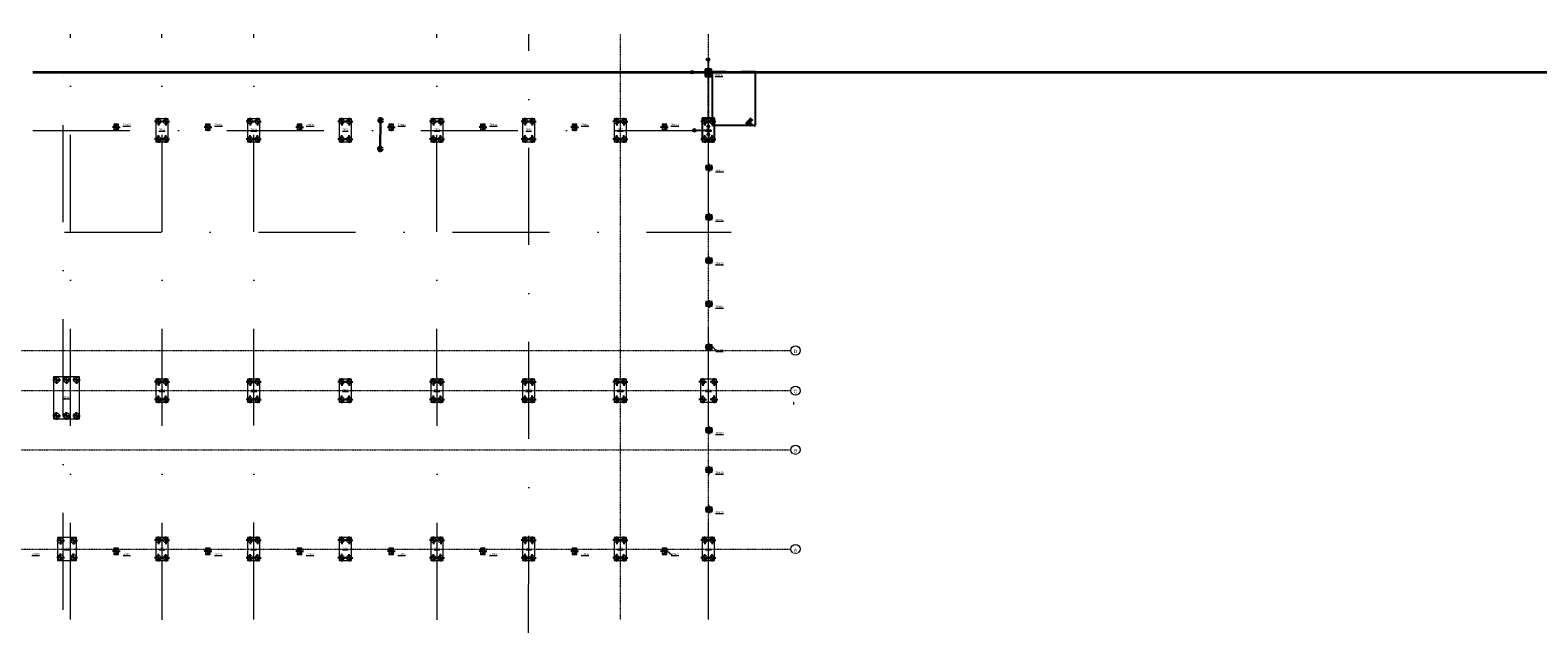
# Model space of a CAD drawing. Header units: millimetres. Extents: x -34728 to 839610, y -480656 to 464976.
# Tile 38 of 69: x 325336 to 522725, y -367448 to -288523. Entities that reach past the tile are written whole.
import ezdxf
from ezdxf.enums import TextEntityAlignment as Align

# ---------------------------------------------------------------- set-up
doc = ezdxf.new("R2010")
doc.units = ezdxf.units.MM
doc.linetypes.add('Skryté 1_5', pattern=[220, 150, -70])
doc.linetypes.add('ČERCHOVANÁ', pattern=[25.4, 12.7, -6.35, 0, -6.35])
doc.layers.get('0').update_dxf_attribs({"color": 9})
for name, color, linetype, lineweight in [('!KANAL TRASA', 160, 'G_POTR_627_PN', 30), ('!KANAL ŠACHTA', 10, 'Continuous', 50), ('05_ŠRAFY', 253, 'Continuous', 9), ('CA_KOTY', 9, 'Continuous', 9), ('CA_NEVHRA', 9, 'Skryté 1_5', 9), ('CA_OCEL', 5, 'Continuous', 18), ('CA_OSY', 9, 'ČERCHOVANÁ', 9), ('CA_POHHRA25', 9, 'Continuous', 13), ('CA_REZY', 9, 'Continuous', 25), ('CA_SRAFY', 9, 'Continuous', 25), ('CA_TEXT25', 9, 'Continuous', 9), ('CA_TEXT35', 9, 'Continuous', 9), ('CA_TEXT5', 1, 'Continuous', 50), ('CKBUBLINY', 6, 'Continuous', 18), ('PL_Z-stoupacky2', 2, 'Continuous', 50), ('TEXT25', 3, 'Continuous', 25), ('TEXT35', 1, 'Continuous', 35)]:
    doc.layers.add(name, color=color, linetype=linetype, lineweight=lineweight)
doc.layers.add('khilfe', color=2, linetype='Continuous', lineweight=53, plot=False)
doc.styles.add('ARIAL', font='arial.ttf', dxfattribs={"width": 0.9})
doc.styles.add('ISOCPEUR', font='isocpeur.ttf', dxfattribs={"width": 0.85, "height": 250})
doc.styles.add('KOT', font='ROMANS.SHX', dxfattribs={"width": 0.8})
doc.styles.add('ROMANS', font='romans', dxfattribs={"width": 0.8})
doc.linetypes.add('G_POTR_627_PN', pattern='A,0.5,-1,2,-6.5,[9,hpfmlin.shx,S=1,R=0,X=0,Y=0],-6.5,2,-1,0.5', length=20)

# ---------------------------------------------------------------- blocks, each defined once
blk = doc.blocks.new('pilota 600 mm - D_620mm-1424624--0_800 _zaklady_')
at = {"layer": 'CA_SRAFY'}
for q in [(-500, 0), (0, 500), (500, 0), (0, -500)]:
    blk.add_line((0, 0), q, dxfattribs=at)
blk = doc.blocks.new('pilota 600 mm - D_620mm-1424623--0_800 _zaklady_')
at = {"layer": 'CA_SRAFY'}
for q in [(-500, 0), (0, 500), (0, -500), (500, 0)]:
    blk.add_line((0, 0), q, dxfattribs=at)
blk = doc.blocks.new('Osnova - Bublina osnovy 12mm-4850--0_800 _zaklady_')
at = {"layer": 'CA_TEXT35'}
blk.add_ellipse((0, 0), major_axis=(-2.3, 5.54), ratio=1, dxfattribs=at)
blk = doc.blocks.new('pilota 600 mm - D_750mm-1424625--0_800 _zaklady_')
at = {"layer": 'CA_SRAFY'}
for q in [(-500, 0), (0, 500), (0, -500), (500, 0)]:
    blk.add_line((0, 0), q, dxfattribs=at)
blk = doc.blocks.new('pilota 600 mm - D_750mm-1424626--0_800 _zaklady_')
at = {"layer": 'CA_SRAFY'}
for q in [(-500, 0), (0, 500), (500, 0), (0, -500)]:
    blk.add_line((0, 0), q, dxfattribs=at)
blk = doc.blocks.new('A$C246a9e49')
at = {"layer": 'CA_OSY', "lineweight": 5}
blk.add_line((119306, 20952), (83883, 88960), dxfattribs=at)
at = {"layer": 'CA_POHHRA25', "lineweight": 5}
for p, q in [((96499, 90347), (95967, 90069)), ((95967, 90069), (96336, 89360)), ((96336, 89360), (96869, 89637)), ((96869, 89637), (96499, 90347)), ((99947, 84808), (98528, 84069)), ((98528, 84069), (99914, 81409)), ((101333, 82148), (99947, 84808)), ((94715, 81293), (94182, 81016)), ((94182, 81016), (94552, 80306)), ((95084, 80584), (94715, 81293)), ((99914, 81409), (101333, 82148)), ((89721, 79482), (88302, 78743)), ((91107, 76821), (89721, 79482)), ((94552, 80306), (95084, 80584)), ((102475, 79263), (101766, 78893)), ((102752, 78731), (102475, 79263)), ((88302, 78743), (89688, 76082)), ((101766, 78893), (102043, 78361)), ((102043, 78361), (102752, 78731)), ((84280, 75858), (83748, 75581)), ((83748, 75581), (84118, 74871)), ((84118, 74871), (84650, 75149)), ((84650, 75149), (84280, 75858)), ((89688, 76082), (91107, 76821)), ((79079, 73939), (77660, 73199)), ((77660, 73199), (79045, 70539)), ((80464, 71278), (79079, 73939)), ((105469, 73516), (104759, 73146)), ((104759, 73146), (105036, 72614)), ((105746, 72984), (105469, 73516)), ((79045, 70539), (80464, 71278)), ((105036, 72614), (105746, 72984)), ((73637, 70315), (73105, 70038)), ((73105, 70038), (73475, 69328)), ((73475, 69328), (74007, 69605)), ((74007, 69605), (73637, 70315)), ((68436, 68395), (67017, 67656)), ((67017, 67656), (68403, 64995)), ((69822, 65734), (68436, 68395)), ((108092, 68478), (107383, 68109)), ((107383, 68109), (107660, 67576)), ((107660, 67576), (108370, 67946)), ((108370, 67946), (108092, 68478)), ((68403, 64995), (69822, 65734)), ((62994, 64771), (62462, 64494)), ((62462, 64494), (62832, 63785)), ((62832, 63785), (63364, 64062)), ((63364, 64062), (62994, 64771)), ((110716, 63441), (110007, 63071)), ((110994, 62908), (110716, 63441)), ((57793, 62852), (56374, 62112)), ((56374, 62112), (57760, 59452)), ((59179, 60191), (57793, 62852)), ((110007, 63071), (110284, 62539)), ((110284, 62539), (110994, 62908)), ((52352, 59228), (51819, 58951)), ((52721, 58518), (52352, 59228)), ((57760, 59452), (59179, 60191)), ((47150, 57308), (45731, 56569)), ((48536, 54647), (47150, 57308)), ((51819, 58951), (52189, 58241)), ((52189, 58241), (52721, 58518)), ((113340, 58403), (112631, 58033)), ((112631, 58033), (112908, 57501)), ((112908, 57501), (113617, 57871)), ((113617, 57871), (113340, 58403)), ((45731, 56569), (47117, 53908)), ((41709, 53684), (41177, 53407)), ((41177, 53407), (41546, 52698)), ((42078, 52975), (41709, 53684)), ((47117, 53908), (48536, 54647)), ((115918, 54689), (114055, 53718)), ((114055, 53718), (115441, 51058)), ((117304, 52028), (115918, 54689)), ((36507, 51765), (35088, 51026)), ((37893, 49104), (36507, 51765)), ((41546, 52698), (42078, 52975)), ((115441, 51058), (117304, 52028)), ((35088, 51026), (36474, 48365)), ((31066, 48141), (30534, 47864)), ((30534, 47864), (30903, 47154)), ((30903, 47154), (31436, 47431)), ((31436, 47431), (31066, 48141)), ((36474, 48365), (37893, 49104)), ((105470, 49247), (104051, 48508)), ((104051, 48508), (105437, 45847)), ((106856, 46586), (105470, 49247)), ((118362, 48762), (117652, 48393)), ((117652, 48393), (117929, 47861)), ((117929, 47861), (118639, 48230)), ((118639, 48230), (118362, 48762)), ((105437, 45847), (106856, 46586)), ((94827, 43703), (93408, 42964)), ((96213, 41042), (94827, 43703)), ((120757, 44164), (120048, 43794)), ((120048, 43794), (120325, 43262)), ((120325, 43262), (121034, 43632)), ((121034, 43632), (120757, 44164)), ((93408, 42964), (94794, 40303)), ((94794, 40303), (96213, 41042)), ((123152, 39565), (122443, 39196)), ((123429, 39033), (123152, 39565)), ((84184, 38160), (82765, 37421)), ((85570, 35499), (84184, 38160)), ((122443, 39196), (122720, 38663)), ((122720, 38663), (123429, 39033)), ((82765, 37421), (84151, 34760)), ((125277, 36179), (123858, 35440)), ((126663, 33518), (125277, 36179)), ((84151, 34760), (85570, 35499)), ((123858, 35440), (125244, 32779)), ((73542, 32616), (72122, 31877)), ((72122, 31877), (73508, 29216)), ((74927, 29955), (73542, 32616)), ((120367, 32043), (119835, 31766)), ((119835, 31766), (120205, 31056)), ((120737, 31333), (120367, 32043)), ((125244, 32779), (126663, 33518)), ((73508, 29216), (74927, 29955)), ((115051, 30852), (113632, 30113)), ((113632, 30113), (115018, 27452)), ((116437, 28192), (115051, 30852)), ((120205, 31056), (120737, 31333)), ((115018, 27452), (116437, 28192)), ((62899, 27073), (61480, 26334)), ((61480, 26334), (62866, 23673)), ((64285, 24412), (62899, 27073)), ((109933, 26608), (109401, 26331)), ((109401, 26331), (109770, 25621)), ((109770, 25621), (110302, 25898)), ((110302, 25898), (109933, 26608)), ((62866, 23673), (64285, 24412)), ((104408, 25309), (102989, 24570)), ((102989, 24570), (104375, 21909)), ((105794, 22648), (104408, 25309)), ((104375, 21909), (105794, 22648)), ((52256, 21529), (50837, 20790)), ((50837, 20790), (52223, 18129)), ((53642, 18869), (52256, 21529)), ((93765, 19765), (92346, 19026)), ((95151, 17105), (93765, 19765)), ((99290, 21064), (98758, 20787)), ((98758, 20787), (99127, 20078)), ((99127, 20078), (99660, 20355)), ((99660, 20355), (99290, 21064)), ((52223, 18129), (53642, 18869)), ((92346, 19026), (93732, 16365)), ((41829, 16437), (38814, 14866)), ((44370, 11559), (41829, 16437)), ((93732, 16365), (95151, 17105)), ((38814, 14866), (41355, 9988)), ((83123, 14222), (81703, 13483)), ((84508, 11561), (83123, 14222)), ((88647, 15521), (88115, 15244)), ((88115, 15244), (88485, 14534)), ((88485, 14534), (89017, 14811)), ((89017, 14811), (88647, 15521)), ((81703, 13483), (83089, 10822)), ((41355, 9988), (44370, 11559)), ((78004, 9977), (77472, 9700)), ((78374, 9268), (78004, 9977)), ((83089, 10822), (84508, 11561)), ((72480, 8678), (71061, 7939)), ((71061, 7939), (72447, 5279)), ((73866, 6018), (72480, 8678)), ((77472, 9700), (77842, 8991)), ((77842, 8991), (78374, 9268)), ((72447, 5279), (73866, 6018)), ((67362, 4434), (66829, 4157)), ((66829, 4157), (67199, 3447)), ((67731, 3724), (67362, 4434)), ((61837, 3135), (60418, 2396)), ((60418, 2396), (61804, -265)), ((61045, 2490), (60558, 2236)), ((61887, 2929), (61400, 2675)), ((63223, 474), (61837, 3135)), ((67199, 3447), (67731, 3724)), ((61804, -265), (63223, 474)), ((56719, -1109), (56187, -1387)), ((56187, -1387), (56556, -2096)), ((56556, -2096), (57088, -1819)), ((57088, -1819), (56719, -1109)), ((51207, -2402), (48990, -3557)), ((48990, -3557), (50376, -6217)), ((52593, -5062), (51207, -2402)), ((50376, -6217), (52593, -5062))]:
    blk.add_line(p, q, dxfattribs=at)
for centre, radius in [((98978, 83909), 310), ((99821, 84347), 310), ((100041, 81869), 310), ((100884, 82308), 310), ((89595, 79021), 310), ((88753, 78582), 310), ((90658, 76981), 310), ((89815, 76542), 310), ((78110, 73039), 310), ((78952, 73478), 310), ((79172, 70999), 310), ((80015, 71438), 310), ((67467, 67495), 310), ((68309, 67934), 310), ((68529, 65455), 310), ((69372, 65894), 310), ((56824, 61952), 310), ((57667, 62391), 310), ((57887, 59912), 310), ((58729, 60351), 310), ((46181, 56408), 310), ((47024, 56847), 310), ((47244, 54368), 310), ((48086, 54807), 310), ((36381, 51304), 310), ((35538, 50865), 310), ((37443, 49264), 310), ((36601, 48825), 310), ((104501, 48347), 310), ((105343, 48786), 310), ((105563, 46307), 310), ((106406, 46746), 310), ((94701, 43243), 310), ((93858, 42804), 310), ((95763, 41203), 310), ((94921, 40764), 310), ((83215, 37260), 310), ((84058, 37699), 310), ((84278, 35220), 310), ((85120, 35659), 310), ((124308, 35279), 310), ((125150, 35718), 310), ((126213, 33678), 310), ((72572, 31717), 310), ((73415, 32156), 310), ((125370, 33239), 310), ((73635, 29677), 310), ((114082, 29953), 310), ((114924, 30392), 310), ((115144, 27913), 310), ((115987, 28352), 310), ((61930, 26173), 310), ((62772, 26612), 310), ((62992, 24133), 310), ((63835, 24572), 310), ((103439, 24409), 310), ((104282, 24848), 310), ((104502, 22370), 310), ((105344, 22808), 310), ((51287, 20630), 310), ((52129, 21069), 310), ((52349, 18590), 310), ((53192, 19029), 310), ((92796, 18866), 310), ((93639, 19305), 310), ((41659, 15897), 375), ((93859, 16826), 310), ((94701, 17265), 310), ((39353, 14696), 375), ((40506, 15297), 375), ((82996, 13761), 310), ((43830, 11729), 375), ((82153, 13322), 310), ((84058, 11721), 310), ((41524, 10528), 375), ((42677, 11128), 375), ((83216, 11283), 310), ((71511, 7779), 310), ((72353, 8218), 310), ((72573, 5739), 310), ((73416, 6178), 310), ((60868, 2235), 310), ((61710, 2674), 310), ((61930, 196), 310), ((62773, 634), 310), ((49530, -3727), 375), ((51037, -2941), 375), ((50546, -5678), 375), ((52054, -4892), 375)]:
    blk.add_circle(centre, radius, dxfattribs=at)
for centre, start, end in [((96418, 89853), 41.37369, 193.6532), ((96418, 89853), 193.71648, 221.31043), ((96418, 89853), 221.37369, 13.65317), ((96418, 89853), 13.71648, 41.31043), ((94633, 80800), 41.37369, 193.6532), ((94633, 80800), 13.71648, 41.31043), ((94633, 80800), 193.71648, 221.31045), ((94633, 80800), 221.37369, 13.65317), ((102259, 78812), 131.37369, 283.65318), ((102259, 78812), 311.37369, 103.6532), ((102259, 78812), 283.71648, 308.76346), ((84199, 75365), 41.37369, 193.6532), ((84199, 75365), 193.71648, 221.31045), ((84199, 75365), 221.37369, 13.65317), ((84199, 75365), 13.71648, 41.31043), ((105252, 73065), 131.37369, 283.65318), ((105252, 73065), 103.71648, 131.31041), ((105252, 73065), 311.37369, 103.6532), ((105252, 73065), 283.71648, 311.31043), ((73556, 69821), 41.37369, 193.6532), ((73556, 69821), 193.71648, 221.31045), ((73556, 69821), 221.37369, 13.65317), ((73556, 69821), 13.71648, 41.31043), ((107876, 68027), 131.37369, 283.65318), ((107876, 68027), 103.71648, 131.31041), ((107876, 68027), 311.37369, 103.6532), ((107876, 68027), 283.71648, 311.31043), ((62913, 64278), 41.37369, 193.6532), ((62913, 64278), 193.71648, 221.31045), ((62913, 64278), 221.37369, 13.65317), ((62913, 64278), 13.71648, 41.31043), ((110500, 62990), 131.37369, 283.65318), ((110500, 62990), 103.71648, 131.31041), ((110500, 62990), 311.37369, 103.6532), ((110500, 62990), 283.71648, 311.31043), ((52270, 58734), 41.37369, 193.6532), ((52270, 58734), 193.71648, 221.31045), ((52270, 58734), 221.37369, 13.65317), ((52270, 58734), 13.71648, 41.31043), ((113124, 57952), 131.37369, 283.65318), ((113124, 57952), 103.71648, 131.31041), ((113124, 57952), 311.37369, 103.6532), ((113124, 57952), 283.71648, 311.31043), ((41628, 53191), 41.37369, 193.6532), ((41628, 53191), 13.71648, 41.31043), ((114483, 53547), 221.37369, 193.65319), ((114483, 53547), 193.71648, 221.31045), ((115813, 54240), 41.37369, 13.65317), ((115813, 54240), 13.71648, 41.31043), ((41628, 53191), 193.71648, 221.31045), ((41628, 53191), 221.37369, 13.65317), ((115545, 51507), 221.37369, 193.65319), ((115545, 51507), 193.71648, 221.31045), ((116876, 52200), 41.37369, 13.65317), ((116876, 52200), 13.71648, 41.31043), ((30985, 47647), 41.37369, 193.6532), ((30985, 47647), 193.71648, 221.31045), ((30985, 47647), 221.37369, 13.65317), ((30985, 47647), 13.71648, 41.31043), ((118146, 48311), 131.37369, 283.65318), ((118146, 48311), 103.71648, 131.31041), ((118146, 48311), 311.37369, 103.6532), ((118146, 48311), 283.71648, 311.31043), ((120541, 43713), 131.37369, 283.65318), ((120541, 43713), 103.71648, 131.31041), ((120541, 43713), 311.37369, 103.6532), ((120541, 43713), 283.71648, 311.31043), ((122936, 39114), 131.37369, 283.65318), ((122936, 39114), 103.71648, 131.31041), ((122936, 39114), 311.37369, 103.6532), ((122936, 39114), 283.71648, 311.31043), ((120286, 31549), 41.37369, 193.6532), ((120286, 31549), 221.37369, 13.65317), ((120286, 31549), 13.71648, 41.31043), ((74477, 30116), 130.42447, 107.39347), ((74477, 30116), 107.54186, 130.35524), ((120286, 31549), 193.71648, 221.31045), ((109852, 26115), 41.37369, 193.6532), ((109852, 26115), 193.71648, 221.31045), ((109852, 26115), 221.37369, 13.65317), ((109852, 26115), 13.71648, 41.31043), ((99209, 20571), 41.37369, 193.6532), ((99209, 20571), 193.71648, 221.31045), ((99209, 20571), 221.37369, 13.65317), ((99209, 20571), 13.71648, 41.31043), ((88566, 15028), 41.37369, 193.6532), ((88566, 15028), 193.71648, 221.31045), ((88566, 15028), 221.37369, 13.65317), ((88566, 15028), 13.71648, 41.31043), ((77923, 9484), 41.37369, 193.6532), ((77923, 9484), 193.71648, 221.31045), ((77923, 9484), 221.37369, 13.65317), ((77923, 9484), 13.71648, 41.31043), ((67280, 3941), 41.37369, 193.6532), ((67280, 3941), 221.37369, 13.65317), ((67280, 3941), 13.71648, 41.31043), ((67280, 3941), 193.71648, 221.31045), ((56637, -1603), 41.37369, 193.6532), ((56637, -1603), 193.71648, 221.31045), ((56637, -1603), 221.37369, 13.65317), ((56637, -1603), 13.71648, 41.31043)]:
    blk.add_arc(centre, 310, start, end, dxfattribs=at)
at = {"layer": 'CA_TEXT25', "lineweight": 5}
for p, q in [((113568, 58183), (114204, 58007)), ((126422, 56408), (126303, 56684)), ((120641, 31734), (121346, 31594))]:
    blk.add_line(p, q, dxfattribs=at)
at = {"layer": 'CA_SRAFY', "lineweight": 5}
for name, p, rotation in [('pilota 600 mm - D_620mm-1424623--0_800 _zaklady_', (96418, 89853), 297.513449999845), ('pilota 600 mm - D_620mm-1424624--0_800 _zaklady_', (99821, 84347), 207.5134499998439), ('pilota 600 mm - D_620mm-1424623--0_800 _zaklady_', (98978, 83909), 27.51344999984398), ('pilota 600 mm - D_620mm-1424623--0_800 _zaklady_', (100884, 82308), 207.5134499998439), ('pilota 600 mm - D_620mm-1424623--0_800 _zaklady_', (94633, 80800), 207.5134499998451), ('pilota 600 mm - D_620mm-1424624--0_800 _zaklady_', (100041, 81869), 27.51344999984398), ('pilota 600 mm - D_620mm-1424623--0_800 _zaklady_', (88753, 78582), 27.51344999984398), ('pilota 600 mm - D_620mm-1424624--0_800 _zaklady_', (89595, 79021), 207.5134499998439), ('pilota 600 mm - D_620mm-1424623--0_800 _zaklady_', (102259, 78812), 297.513449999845), ('pilota 600 mm - D_620mm-1424624--0_800 _zaklady_', (89815, 76542), 27.51344999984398), ('pilota 600 mm - D_620mm-1424623--0_800 _zaklady_', (90658, 76981), 207.5134499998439), ('pilota 600 mm - D_620mm-1424623--0_800 _zaklady_', (84199, 75365), 207.5134499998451), ('pilota 600 mm - D_620mm-1424623--0_800 _zaklady_', (78110, 73039), 27.51344999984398), ('pilota 600 mm - D_620mm-1424624--0_800 _zaklady_', (78952, 73478), 207.5134499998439), ('pilota 600 mm - D_620mm-1424623--0_800 _zaklady_', (105252, 73065), 297.513449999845), ('pilota 600 mm - D_620mm-1424624--0_800 _zaklady_', (79172, 70999), 27.51344999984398), ('pilota 600 mm - D_620mm-1424623--0_800 _zaklady_', (80015, 71438), 207.5134499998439), ('pilota 600 mm - D_620mm-1424623--0_800 _zaklady_', (73556, 69821), 207.5134499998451), ('pilota 600 mm - D_620mm-1424623--0_800 _zaklady_', (67467, 67495), 27.51344999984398), ('pilota 600 mm - D_620mm-1424624--0_800 _zaklady_', (68309, 67934), 207.5134499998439), ('pilota 600 mm - D_620mm-1424623--0_800 _zaklady_', (107876, 68027), 297.513449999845), ('pilota 600 mm - D_620mm-1424624--0_800 _zaklady_', (68529, 65455), 27.51344999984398), ('pilota 600 mm - D_620mm-1424623--0_800 _zaklady_', (69372, 65894), 207.5134499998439), ('pilota 600 mm - D_620mm-1424623--0_800 _zaklady_', (62913, 64278), 207.5134499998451), ('pilota 600 mm - D_620mm-1424623--0_800 _zaklady_', (110500, 62990), 297.513449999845), ('pilota 600 mm - D_620mm-1424623--0_800 _zaklady_', (56824, 61952), 27.51344999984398), ('pilota 600 mm - D_620mm-1424624--0_800 _zaklady_', (57667, 62391), 207.5134499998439), ('pilota 600 mm - D_620mm-1424623--0_800 _zaklady_', (52270, 58734), 207.5134499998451), ('pilota 600 mm - D_620mm-1424624--0_800 _zaklady_', (57887, 59912), 27.51344999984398), ('pilota 600 mm - D_620mm-1424623--0_800 _zaklady_', (58729, 60351), 207.5134499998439), ('pilota 600 mm - D_620mm-1424624--0_800 _zaklady_', (47024, 56847), 207.5134499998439), ('pilota 600 mm - D_620mm-1424623--0_800 _zaklady_', (113124, 57952), 297.513449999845), ('pilota 600 mm - D_620mm-1424623--0_800 _zaklady_', (46181, 56408), 27.51344999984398), ('pilota 600 mm - D_620mm-1424623--0_800 _zaklady_', (48086, 54807), 207.5134499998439), ('pilota 600 mm - D_620mm-1424623--0_800 _zaklady_', (41628, 53191), 207.5134499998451), ('pilota 600 mm - D_620mm-1424624--0_800 _zaklady_', (47244, 54368), 27.51344999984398), ('pilota 600 mm - D_620mm-1424623--0_800 _zaklady_', (114483, 53547), 27.51344999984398), ('pilota 600 mm - D_620mm-1424624--0_800 _zaklady_', (115813, 54240), 207.5134499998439), ('pilota 600 mm - D_620mm-1424623--0_800 _zaklady_', (35538, 50865), 27.51344999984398), ('pilota 600 mm - D_620mm-1424624--0_800 _zaklady_', (36381, 51304), 207.5134499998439), ('pilota 600 mm - D_620mm-1424624--0_800 _zaklady_', (115545, 51507), 27.51344999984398), ('pilota 600 mm - D_620mm-1424623--0_800 _zaklady_', (116876, 52200), 207.5134499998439), ('pilota 600 mm - D_620mm-1424624--0_800 _zaklady_', (36601, 48825), 27.51344999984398), ('pilota 600 mm - D_620mm-1424623--0_800 _zaklady_', (37443, 49264), 207.5134499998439), ('pilota 600 mm - D_620mm-1424624--0_800 _zaklady_', (105343, 48786), 207.5134499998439), ('pilota 600 mm - D_620mm-1424623--0_800 _zaklady_', (30985, 47647), 207.5134499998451), ('pilota 600 mm - D_620mm-1424623--0_800 _zaklady_', (104501, 48347), 27.51344999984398), ('pilota 600 mm - D_620mm-1424623--0_800 _zaklady_', (106406, 46746), 207.5134499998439), ('pilota 600 mm - D_620mm-1424623--0_800 _zaklady_', (118146, 48311), 297.513449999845), ('pilota 600 mm - D_620mm-1424624--0_800 _zaklady_', (105563, 46307), 27.51344999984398), ('pilota 600 mm - D_620mm-1424623--0_800 _zaklady_', (93858, 42804), 27.51344999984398), ('pilota 600 mm - D_620mm-1424624--0_800 _zaklady_', (94701, 43243), 207.5134499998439), ('pilota 600 mm - D_620mm-1424623--0_800 _zaklady_', (120541, 43713), 297.513449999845), ('pilota 600 mm - D_620mm-1424623--0_800 _zaklady_', (95763, 41203), 207.5134499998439), ('pilota 600 mm - D_620mm-1424624--0_800 _zaklady_', (94921, 40764), 27.51344999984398), ('pilota 600 mm - D_620mm-1424623--0_800 _zaklady_', (122936, 39114), 297.513449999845), ('pilota 600 mm - D_620mm-1424623--0_800 _zaklady_', (83215, 37260), 27.51344999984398), ('pilota 600 mm - D_620mm-1424624--0_800 _zaklady_', (84058, 37699), 207.5134499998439), ('pilota 600 mm - D_620mm-1424624--0_800 _zaklady_', (84278, 35220), 27.51344999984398), ('pilota 600 mm - D_620mm-1424623--0_800 _zaklady_', (85120, 35659), 207.5134499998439), ('pilota 600 mm - D_620mm-1424623--0_800 _zaklady_', (124308, 35279), 27.51344999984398), ('pilota 600 mm - D_620mm-1424624--0_800 _zaklady_', (125150, 35718), 207.5134499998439), ('pilota 600 mm - D_620mm-1424624--0_800 _zaklady_', (125370, 33239), 27.51344999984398), ('pilota 600 mm - D_620mm-1424623--0_800 _zaklady_', (126213, 33678), 207.5134499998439), ('pilota 600 mm - D_620mm-1424623--0_800 _zaklady_', (72572, 31717), 27.51344999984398), ('pilota 600 mm - D_620mm-1424624--0_800 _zaklady_', (73415, 32156), 207.5134499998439), ('pilota 600 mm - D_620mm-1424623--0_800 _zaklady_', (120286, 31549), 207.5134499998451), ('pilota 600 mm - D_620mm-1424624--0_800 _zaklady_', (73635, 29677), 27.51344999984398), ('pilota 600 mm - D_620mm-1424623--0_800 _zaklady_', (74477, 30116), 207.5134499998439), ('pilota 600 mm - D_620mm-1424623--0_800 _zaklady_', (114082, 29953), 27.51344999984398), ('pilota 600 mm - D_620mm-1424624--0_800 _zaklady_', (114924, 30392), 207.5134499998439), ('pilota 600 mm - D_620mm-1424624--0_800 _zaklady_', (115144, 27913), 27.51344999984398), ('pilota 600 mm - D_620mm-1424623--0_800 _zaklady_', (115987, 28352), 207.5134499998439), ('pilota 600 mm - D_620mm-1424623--0_800 _zaklady_', (61930, 26173), 27.51344999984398), ('pilota 600 mm - D_620mm-1424624--0_800 _zaklady_', (62772, 26612), 207.5134499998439), ('pilota 600 mm - D_620mm-1424623--0_800 _zaklady_', (109852, 26115), 207.5134499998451), ('pilota 600 mm - D_620mm-1424624--0_800 _zaklady_', (62992, 24133), 27.51344999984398), ('pilota 600 mm - D_620mm-1424623--0_800 _zaklady_', (63835, 24572), 207.5134499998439), ('pilota 600 mm - D_620mm-1424623--0_800 _zaklady_', (103439, 24409), 27.51344999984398), ('pilota 600 mm - D_620mm-1424624--0_800 _zaklady_', (104282, 24848), 207.5134499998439), ('pilota 600 mm - D_620mm-1424624--0_800 _zaklady_', (52129, 21069), 207.5134499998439), ('pilota 600 mm - D_620mm-1424624--0_800 _zaklady_', (104502, 22370), 27.51344999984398), ('pilota 600 mm - D_620mm-1424623--0_800 _zaklady_', (105344, 22808), 207.5134499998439), ('pilota 600 mm - D_620mm-1424623--0_800 _zaklady_', (51287, 20630), 27.51344999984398), ('pilota 600 mm - D_620mm-1424624--0_800 _zaklady_', (93639, 19305), 207.5134499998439), ('pilota 600 mm - D_620mm-1424623--0_800 _zaklady_', (99209, 20571), 207.5134499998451), ('pilota 600 mm - D_620mm-1424624--0_800 _zaklady_', (52349, 18590), 27.51344999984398), ('pilota 600 mm - D_620mm-1424623--0_800 _zaklady_', (53192, 19029), 207.5134499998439), ('pilota 600 mm - D_620mm-1424623--0_800 _zaklady_', (92796, 18866), 27.51344999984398), ('pilota 600 mm - D_620mm-1424623--0_800 _zaklady_', (94701, 17265), 207.5134499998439), ('pilota 600 mm - D_750mm-1424626--0_800 _zaklady_', (40506, 15297), 207.5134499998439), ('pilota 600 mm - D_750mm-1424625--0_800 _zaklady_', (41659, 15897), 27.51344999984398), ('pilota 600 mm - D_620mm-1424624--0_800 _zaklady_', (93859, 16826), 27.51344999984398), ('pilota 600 mm - D_750mm-1424626--0_800 _zaklady_', (39353, 14696), 207.5134499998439), ('pilota 600 mm - D_620mm-1424623--0_800 _zaklady_', (82153, 13322), 27.51344999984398), ('pilota 600 mm - D_620mm-1424624--0_800 _zaklady_', (82996, 13761), 207.5134499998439), ('pilota 600 mm - D_620mm-1424623--0_800 _zaklady_', (88566, 15028), 207.5134499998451), ('pilota 600 mm - D_750mm-1424626--0_800 _zaklady_', (43830, 11729), 27.51344999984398), ('pilota 600 mm - D_620mm-1424624--0_800 _zaklady_', (83216, 11283), 27.51344999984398), ('pilota 600 mm - D_620mm-1424623--0_800 _zaklady_', (84058, 11721), 207.5134499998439), ('pilota 600 mm - D_750mm-1424625--0_800 _zaklady_', (41524, 10528), 207.5134499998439), ('pilota 600 mm - D_750mm-1424625--0_800 _zaklady_', (42677, 11128), 207.5134499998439), ('pilota 600 mm - D_620mm-1424623--0_800 _zaklady_', (77923, 9484), 207.5134499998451), ('pilota 600 mm - D_620mm-1424623--0_800 _zaklady_', (71511, 7779), 27.51344999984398), ('pilota 600 mm - D_620mm-1424624--0_800 _zaklady_', (72353, 8218), 207.5134499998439), ('pilota 600 mm - D_620mm-1424624--0_800 _zaklady_', (72573, 5739), 27.51344999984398), ('pilota 600 mm - D_620mm-1424623--0_800 _zaklady_', (73416, 6178), 207.5134499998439), ('pilota 600 mm - D_620mm-1424623--0_800 _zaklady_', (67280, 3941), 207.5134499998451), ('pilota 600 mm - D_620mm-1424623--0_800 _zaklady_', (60868, 2235), 27.51344999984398), ('pilota 600 mm - D_620mm-1424624--0_800 _zaklady_', (61710, 2674), 207.5134499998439), ('pilota 600 mm - D_620mm-1424624--0_800 _zaklady_', (61930, 196), 27.51344999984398), ('pilota 600 mm - D_620mm-1424623--0_800 _zaklady_', (62773, 634), 207.5134499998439), ('pilota 600 mm - D_620mm-1424623--0_800 _zaklady_', (56637, -1603), 207.5134499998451), ('pilota 600 mm - D_750mm-1424625--0_800 _zaklady_', (49530, -3727), 27.51344999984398), ('pilota 600 mm - D_750mm-1424626--0_800 _zaklady_', (51037, -2941), 207.5134499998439), ('pilota 600 mm - D_750mm-1424626--0_800 _zaklady_', (50546, -5678), 27.51344999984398), ('pilota 600 mm - D_750mm-1424625--0_800 _zaklady_', (52054, -4892), 207.5134499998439)]:
    blk.add_blockref(name, p, dxfattribs=dict(at, rotation=rotation))
at = {"layer": 'CA_TEXT35', "lineweight": 5, "xscale": 99.99999999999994, "yscale": 99.99999999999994, "zscale": 99.99999999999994, "rotation": 297.5134499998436}
for p in [(123362, 62805), (125792, 58140), (129367, 51276), (135373, 39746)]:
    blk.add_blockref('Osnova - Bublina osnovy 12mm-4850--0_800 _zaklady_', p, dxfattribs=at)
at = {"layer": 'CA_TEXT25', "lineweight": 5, "char_height": 250, "attachment_point": 5, "rotation": 27.51345, "line_spacing_factor": 1.139951, "style": 'ISOCPEUR'}
for s, insert, width in [('\\pt85,170,255,340,425,510,595,680,765,850,935,1020,1105,1190,1275,1360,1445,1530,1615,1700,1785,1870,1955,2040,2125,2210,2295,2380,2465,2550,2635,2720;{\\LZPM36}', (97811, 90157), 838.1), ('\\pt85,170,255,340,425,510,595,680,765,850,935,1020,1105,1190,1275,1360,1445,1530,1615,1700,1785,1870,1955,2040,2125,2210,2295,2380,2465,2550,2635,2720;{\\LZP54}', (99893, 83174), 663.85), ('\\pt85,170,255,340,425,510,595,680,765,850,935,1020,1105,1190,1275,1360,1445,1530,1615,1700,1785,1870,1955,2040,2125,2210,2295,2380,2465,2550,2635,2720;{\\LZPM43}', (95703, 81725), 855.1), ('\\pt85,170,255,340,425,510,595,680,765,850,935,1020,1105,1190,1275,1360,1445,1530,1615,1700,1785,1870,1955,2040,2125,2210,2295,2380,2465,2550,2635,2720;{\\LZPM35}', (103653, 79116), 838.1), ('\\pt85,170,255,340,425,510,595,680,765,850,935,1020,1105,1190,1275,1360,1445,1530,1615,1700,1785,1870,1955,2040,2125,2210,2295,2380,2465,2550,2635,2720;{\\LZP53}', (89667, 77848), 646.85), ('\\pt85,170,255,340,425,510,595,680,765,850,935,1020,1105,1190,1275,1360,1445,1530,1615,1700,1785,1870,1955,2040,2125,2210,2295,2380,2465,2550,2635,2720;{\\LZPM42}', (85269, 76290), 855.1), ('\\pt85,170,255,340,425,510,595,680,765,850,935,1020,1105,1190,1275,1360,1445,1530,1615,1700,1785,1870,1955,2040,2125,2210,2295,2380,2465,2550,2635,2720;{\\LZPM34}', (106646, 73369), 855.1), ('\\pt85,170,255,340,425,510,595,680,765,850,935,1020,1105,1190,1275,1360,1445,1530,1615,1700,1785,1870,1955,2040,2125,2210,2295,2380,2465,2550,2635,2720;{\\LZPM41}', (74626, 70746), 810.05), ('\\pt85,170,255,340,425,510,595,680,765,850,935,1020,1105,1190,1275,1360,1445,1530,1615,1700,1785,1870,1955,2040,2125,2210,2295,2380,2465,2550,2635,2720;{\\LZP52}', (79024, 72305), 646.85), ('\\pt85,170,255,340,425,510,595,680,765,850,935,1020,1105,1190,1275,1360,1445,1530,1615,1700,1785,1870,1955,2040,2125,2210,2295,2380,2465,2550,2635,2720;{\\LZPM33}', (109270, 68331), 838.1), ('\\pt85,170,255,340,425,510,595,680,765,850,935,1020,1105,1190,1275,1360,1445,1530,1615,1700,1785,1870,1955,2040,2125,2210,2295,2380,2465,2550,2635,2720;{\\LZPM40}', (63983, 65203), 855.1), ('\\pt85,170,255,340,425,510,595,680,765,850,935,1020,1105,1190,1275,1360,1445,1530,1615,1700,1785,1870,1955,2040,2125,2210,2295,2380,2465,2550,2635,2720;{\\LZP51}', (68382, 66761), 601.8), ('\\pt85,170,255,340,425,510,595,680,765,850,935,1020,1105,1190,1275,1360,1445,1530,1615,1700,1785,1870,1955,2040,2125,2210,2295,2380,2465,2550,2635,2720;{\\LZPM32}', (111894, 63294), 838.1), ('\\pt85,170,255,340,425,510,595,680,765,850,935,1020,1105,1190,1275,1360,1445,1530,1615,1700,1785,1870,1955,2040,2125,2210,2295,2380,2465,2550,2635,2720;{\\LZP50}', (57739, 61218), 646.85), ('\\pt85,170,255,340,425,510,595,680,765,850,935,1020,1105,1190,1275,1360,1445,1530,1615,1700,1785,1870,1955,2040,2125,2210,2295,2380,2465,2550,2635,2720;{\\LZPM39}', (53341, 59659), 838.1), ('\\pt85,170,255,340,425,510,595,680,765,850,935,1020,1105,1190,1275,1360,1445,1530,1615,1700,1785,1870,1955,2040,2125,2210,2295,2380,2465,2550,2635,2720;{\\LZPM31}', (114518, 58256), 793.05), ('\\pt85,170,255,340,425,510,595,680,765,850,935,1020,1105,1190,1275,1360,1445,1530,1615,1700,1785,1870,1955,2040,2125,2210,2295,2380,2465,2550,2635,2720;{\\LZP49}', (47096, 55674), 663.85), ('\\pt85,170,255,340,425,510,595,680,765,850,935,1020,1105,1190,1275,1360,1445,1530,1615,1700,1785,1870,1955,2040,2125,2210,2295,2380,2465,2550,2635,2720;{\\LZPM38}', (42698, 54116), 838.1), ('\\pt85,170,255,340,425,510,595,680,765,850,935,1020,1105,1190,1275,1360,1445,1530,1615,1700,1785,1870,1955,2040,2125,2210,2295,2380,2465,2550,2635,2720;{\\LZP47}', (115642, 52939), 663.85), ('\\pt85,170,255,340,425,510,595,680,765,850,935,1020,1105,1190,1275,1360,1445,1530,1615,1700,1785,1870,1955,2040,2125,2210,2295,2380,2465,2550,2635,2720;{\\LZP48}', (36453, 50131), 663.85), ('\\pt85,170,255,340,425,510,595,680,765,850,935,1020,1105,1190,1275,1360,1445,1530,1615,1700,1785,1870,1955,2040,2125,2210,2295,2380,2465,2550,2635,2720;{\\LZPM37}', (32055, 48572), 838.1), ('\\pt85,170,255,340,425,510,595,680,765,850,935,1020,1105,1190,1275,1360,1445,1530,1615,1700,1785,1870,1955,2040,2125,2210,2295,2380,2465,2550,2635,2720;{\\LZP46}', (105416, 47613), 663.85), ('\\pt85,170,255,340,425,510,595,680,765,850,935,1020,1105,1190,1275,1360,1445,1530,1615,1700,1785,1870,1955,2040,2125,2210,2295,2380,2465,2550,2635,2720;{\\LZPM30}', (119539, 48615), 838.1), ('\\pt85,170,255,340,425,510,595,680,765,850,935,1020,1105,1190,1275,1360,1445,1530,1615,1700,1785,1870,1955,2040,2125,2210,2295,2380,2465,2550,2635,2720;{\\LZPM29}', (121934, 44017), 838.1), ('\\pt85,170,255,340,425,510,595,680,765,850,935,1020,1105,1190,1275,1360,1445,1530,1615,1700,1785,1870,1955,2040,2125,2210,2295,2380,2465,2550,2635,2720;{\\LZP45}', (94773, 42069), 663.85), ('\\pt85,170,255,340,425,510,595,680,765,850,935,1020,1105,1190,1275,1360,1445,1530,1615,1700,1785,1870,1955,2040,2125,2210,2295,2380,2465,2550,2635,2720;{\\LZPM28}', (124330, 39418), 838.1), ('\\pt85,170,255,340,425,510,595,680,765,850,935,1020,1105,1190,1275,1360,1445,1530,1615,1700,1785,1870,1955,2040,2125,2210,2295,2380,2465,2550,2635,2720;{\\LZP44}', (84130, 36526), 680), ('\\pt85,170,255,340,425,510,595,680,765,850,935,1020,1105,1190,1275,1360,1445,1530,1615,1700,1785,1870,1955,2040,2125,2210,2295,2380,2465,2550,2635,2720;{\\LZP27}', (125223, 34545), 646.85), ('\\pt85,170,255,340,425,510,595,680,765,850,935,1020,1105,1190,1275,1360,1445,1530,1615,1700,1785,1870,1955,2040,2125,2210,2295,2380,2465,2550,2635,2720;{\\LZPM27}', (121680, 31853), 838.1), ('\\pt85,170,255,340,425,510,595,680,765,850,935,1020,1105,1190,1275,1360,1445,1530,1615,1700,1785,1870,1955,2040,2125,2210,2295,2380,2465,2550,2635,2720;{\\LZP43}', (73487, 30982), 663.85), ('\\pt85,170,255,340,425,510,595,680,765,850,935,1020,1105,1190,1275,1360,1445,1530,1615,1700,1785,1870,1955,2040,2125,2210,2295,2380,2465,2550,2635,2720;{\\LZP26}', (114997, 29218), 646.85), ('\\pt85,170,255,340,425,510,595,680,765,850,935,1020,1105,1190,1275,1360,1445,1530,1615,1700,1785,1870,1955,2040,2125,2210,2295,2380,2465,2550,2635,2720;{\\LZP42}', (62844, 25439), 663.85), ('\\pt85,170,255,340,425,510,595,680,765,850,935,1020,1105,1190,1275,1360,1445,1530,1615,1700,1785,1870,1955,2040,2125,2210,2295,2380,2465,2550,2635,2720;{\\LZPM26}', (111245, 26419), 838.1), ('\\pt85,170,255,340,425,510,595,680,765,850,935,1020,1105,1190,1275,1360,1445,1530,1615,1700,1785,1870,1955,2040,2125,2210,2295,2380,2465,2550,2635,2720;{\\LZP25}', (104354, 23675), 646.85), ('\\pt85,170,255,340,425,510,595,680,765,850,935,1020,1105,1190,1275,1360,1445,1530,1615,1700,1785,1870,1955,2040,2125,2210,2295,2380,2465,2550,2635,2720;{\\LZP41}', (52202, 19895), 618.8), ('\\pt85,170,255,340,425,510,595,680,765,850,935,1020,1105,1190,1275,1360,1445,1530,1615,1700,1785,1870,1955,2040,2125,2210,2295,2380,2465,2550,2635,2720;{\\LZPM25}', (100602, 20875), 838.1), ('\\pt85,170,255,340,425,510,595,680,765,850,935,1020,1105,1190,1275,1360,1445,1530,1615,1700,1785,1870,1955,2040,2125,2210,2295,2380,2465,2550,2635,2720;{\\LZP24}', (93711, 18131), 663.85), ('\\pt85,170,255,340,425,510,595,680,765,850,935,1020,1105,1190,1275,1360,1445,1530,1615,1700,1785,1870,1955,2040,2125,2210,2295,2380,2465,2550,2635,2720;{\\LZPM24}', (89960, 15332), 855.1), ('\\pt85,170,255,340,425,510,595,680,765,850,935,1020,1105,1190,1275,1360,1445,1530,1615,1700,1785,1870,1955,2040,2125,2210,2295,2380,2465,2550,2635,2720;{\\LZP40}', (41554, 13278), 663.85), ('\\pt85,170,255,340,425,510,595,680,765,850,935,1020,1105,1190,1275,1360,1445,1530,1615,1700,1785,1870,1955,2040,2125,2210,2295,2380,2465,2550,2635,2720;{\\LZP23}', (83068, 12588), 646.85), ('\\pt85,170,255,340,425,510,595,680,765,850,935,1020,1105,1190,1275,1360,1445,1530,1615,1700,1785,1870,1955,2040,2125,2210,2295,2380,2465,2550,2635,2720;{\\LZPM23}', (79317, 9788), 838.1), ('\\pt85,170,255,340,425,510,595,680,765,850,935,1020,1105,1190,1275,1360,1445,1530,1615,1700,1785,1870,1955,2040,2125,2210,2295,2380,2465,2550,2635,2720;{\\LZP22}', (72425, 7044), 646.85), ('\\pt85,170,255,340,425,510,595,680,765,850,935,1020,1105,1190,1275,1360,1445,1530,1615,1700,1785,1870,1955,2040,2125,2210,2295,2380,2465,2550,2635,2720;{\\LZPM22}', (68674, 4245), 838.1), ('\\pt85,170,255,340,425,510,595,680,765,850,935,1020,1105,1190,1275,1360,1445,1530,1615,1700,1785,1870,1955,2040,2125,2210,2295,2380,2465,2550,2635,2720;{\\LZP21}', (61783, 1501), 601.8), ('\\pt85,170,255,340,425,510,595,680,765,850,935,1020,1105,1190,1275,1360,1445,1530,1615,1700,1785,1870,1955,2040,2125,2210,2295,2380,2465,2550,2635,2720;{\\LZPM21}', (58031, -1299), 793.05), ('\\pt85,170,255,340,425,510,595,680,765,850,935,1020,1105,1190,1275,1360,1445,1530,1615,1700,1785,1870,1955,2040,2125,2210,2295,2380,2465,2550,2635,2720;{\\LZP20}', (50754, -4244), 646.85), ('\\pt85,170,255,340,425,510,595,680,765,850,935,1020,1105,1190,1275,1360,1445,1530,1615,1700,1785,1870,1955,2040,2125,2210,2295,2380,2465,2550,2635,2720;{\\LZPM20}', (47451, -6821), 838.1)]:
    blk.add_mtext(s, dxfattribs=dict(at, insert=insert, width=width))
at = {"layer": 'CA_TEXT35', "lineweight": 5, "char_height": 450, "attachment_point": 5, "rotation": 27.51345, "line_spacing_factor": 0.936439, "style": 'ARIAL', "bg_fill": 3, "box_fill_scale": 1.25, "bg_fill_color": 256, "bg_fill_true_color": 13158600, "bg_fill_transparency": 0}
for s, insert, width in [('\\pt1269.999,2539.998,3810.0015,5080.0005,6349.9995,7619.9985,8890.002,10160.001,11430,12699.999,13969.998,15240.0015,16510.0005,17779.9995,19049.9985,20320.002,21590.001,22860,24129.999,25399.998,26670.0015,27940.0005,29209.9995,30479.9985,31750.002,33020.001,34290,35559.999,36829.998,38100.0015,39370.0005,40639.9995;D', (123412, 62697), 463), ('\\pt1269.999,2539.998,3810.0015,5080.0005,6349.9995,7619.9985,8890.002,10160.001,11430,12699.999,13969.998,15240.0015,16510.0005,17779.9995,19049.9985,20320.002,21590.001,22860,24129.999,25399.998,26670.0015,27940.0005,29209.9995,30479.9985,31750.002,33020.001,34290,35559.999,36829.998,38100.0015,39370.0005,40639.9995;C', (125842, 58032), 463), ('\\pt1269.999,2539.998,3810.0015,5080.0005,6349.9995,7619.9985,8890.002,10160.001,11430,12699.999,13969.998,15240.0015,16510.0005,17779.9995,19049.9985,20320.002,21590.001,22860,24129.999,25399.998,26670.0015,27940.0005,29209.9995,30479.9985,31750.002,33020.001,34290,35559.999,36829.998,38100.0015,39370.0005,40639.9995;B', (129417, 51167), 430), ('\\pt1269.999,2539.998,3810.0015,5080.0005,6349.9995,7619.9985,8890.002,10160.001,11430,12699.999,13969.998,15240.0015,16510.0005,17779.9995,19049.9985,20320.002,21590.001,22860,24129.999,25399.998,26670.0015,27940.0005,29209.9995,30479.9985,31750.002,33020.001,34290,35559.999,36829.998,38100.0015,39370.0005,40639.9995;A', (135422, 39638), 430)]:
    blk.add_mtext(s, dxfattribs=dict(at, insert=insert, width=width))
at = {"layer": 'CA_OSY', "lineweight": 5}
for p, q in [((129532, 26278), (94109, 94287)), ((-144541, -76736), (122830, 62528)), ((-142111, -81401), (125260, 57863)), ((-138535, -88266), (128835, 50998)), ((-132530, -99795), (134841, 39469))]:
    blk.add_line(p, q, dxfattribs=at)
blk = doc.blocks.new('HL Column - HL 1100B-V13-PŮDORYS 1_NP')
at = {"layer": 'CA_REZY'}
for p, q in [((200, 550), (-200, 550)), ((-200, 550), (-200, 514)), ((-200, 514), (-10, 514)), ((-10, 514), (-10, -514)), ((10, -514), (10, 514)), ((10, 514), (200, 514)), ((200, 514), (200, 550)), ((-10, -514), (-200, -514)), ((-200, -514), (-200, -550)), ((-200, -550), (200, -550)), ((200, -514), (10, -514)), ((200, -550), (200, -514))]:
    blk.add_line(p, q, dxfattribs=at)
blk = doc.blocks.new('Sloup HE-A - HEA300-V22-PŮDORYS 1_NP')
at = {"layer": 'CA_REZY'}
for p, q in [((150, 145), (-150, 145)), ((-150, 145), (-150, 131)), ((-150, 131), (-4.25, 131)), ((-4.25, 131), (-4.25, -131)), ((4.25, -131), (4.25, 131)), ((4.25, 131), (150, 131)), ((150, 131), (150, 145)), ((-4.25, -131), (-150, -131)), ((-150, -131), (-150, -145)), ((-150, -145), (150, -145)), ((150, -131), (4.25, -131)), ((150, -145), (150, -131))]:
    blk.add_line(p, q, dxfattribs=at)
blk = doc.blocks.new('POL1')
blk.add_circle((0, 4.3), 4.5)
at = {"layer": 'CA_TEXT5', "style": 'ROMANS', "width": 0.8}
blk.add_attdef('C', text='', height=5, dxfattribs=at).set_placement((0, 4.3), align=Align.MIDDLE_CENTER)
blk = doc.blocks.new('hppio')
at = {"layer": 'CA_NEVHRA', "color": 9, "lineweight": -3, "ltscale": 0.5}
for points in [[(356071, 3605), (356871, 3605), (356871, 4555), (356071, 4555)], [(355671, -4850), (357271, -4850), (357271, -1850), (355671, -1850)]]:
    blk.add_lwpolyline(points, close=True, dxfattribs=at)
at = {"layer": 'CA_OSY', "color": 9, "lineweight": -3}
for p, q in [((356921, 4155), (354585, 4155)), ((356426, 5603), (356471, -5108)), ((356921, -3450), (354862, -3450))]:
    blk.add_line(p, q, dxfattribs=at)
at = {"layer": 'CA_POHHRA25', "color": 9, "lineweight": -3}
for p, q in [((358811, 4200), (360811, 4200)), ((357911, -2750), (359911, -2750))]:
    blk.add_line(p, q, dxfattribs=at)
at = {"layer": 'CA_REZY', "color": 9, "lineweight": -3}
for p, q in [((358811, 4200), (356961, 4200)), ((356961, 4200), (356961, -2750)), ((362661, 4200), (360811, 4200)), ((362661, -2750), (362661, 4200)), ((356961, -2750), (357911, -2750)), ((359911, -2750), (362661, -2750))]:
    blk.add_line(p, q, dxfattribs=at)
at = {"layer": 'CA_KOTY', "color": 9, "lineweight": -3}
ref = blk.add_blockref('POL1', (356425, 5614), dxfattribs=dict(at, xscale=50, yscale=50, zscale=50))
ref.add_attrib('C', '26', dxfattribs={"layer": '0', "height": 250, "style": 'KOT', "width": 0.7}).set_placement((356425, 5702), align=Align.CENTER)
ref = blk.add_blockref('POL1', (354359, 3940), dxfattribs=dict(at, xscale=50, yscale=50, zscale=50))
ref.add_attrib('C', 'I', dxfattribs={"layer": '0', "height": 250, "style": 'KOT', "width": 0.7}).set_placement((354359, 4028), align=Align.CENTER)
ref = blk.add_blockref('POL1', (354636, -3665), dxfattribs=dict(at, xscale=50, yscale=50, zscale=50))
ref.add_attrib('C', 'H', dxfattribs={"layer": '0', "height": 250, "style": 'KOT', "width": 0.7}).set_placement((354636, -3577), align=Align.CENTER)
at = {"layer": 'CA_OCEL', "color": 9, "lineweight": -3}
for name, p in [('Sloup HE-A - HEA300-V22-PŮDORYS 1_NP', (356471, 4155)), ('HL Column - HL 1100B-V13-PŮDORYS 1_NP', (356471, -3450))]:
    blk.add_blockref(name, p, dxfattribs=at)
blk = doc.blocks.new('A$C1F353BCB')
at = {"layer": 'PL_Z-stoupacky2', "linetype": 'ByBlock', "ltscale": 10}
for p, q in [((-44, -44), (-567, -567)), ((-461, -390), (-567, -567)), ((-567, -567), (-390, -461))]:
    blk.add_line(p, q, dxfattribs=at)
blk.add_circle((0, 0), 62.5, dxfattribs=at)
blk = doc.blocks.new('A$C1abf6fcf')
at = {"layer": 'CKBUBLINY', "color": 5, "ltscale": 10}
blk.add_circle((5540, -6839), 225, dxfattribs=at)
at = {"color": 220, "lineweight": 35}
blk.add_blockref('hppio', (-356432, -4155), dxfattribs=at)
at = {"layer": '05_ŠRAFY', "color": 200, "ltscale": 0.15, "rotation": 180}
blk.add_blockref('A$C1F353BCB', (5177, -6668), dxfattribs=at)
at = {"layer": 'TEXT25', "color": 2, "style": 'ROMANS', "width": 0.8}
blk.add_text('110', height=187.5, dxfattribs=at).set_placement((5746, -7075))
at = {"layer": 'TEXT35', "style": 'ROMANS', "width": 0.8}
blk.add_text('S1', height=262.5, dxfattribs=at).set_placement((5540, -6839), align=Align.MIDDLE)
blk = doc.blocks.new('A$C0c7697d5')
at = {"layer": 'CA_OSY', "color": 6, "lineweight": 18}
for p, q in [((77.87, -20.63), (42.45, 47.38)), ((-33.69, 2.08), (47.9, 44.58)), ((-30.17, -4.66), (51.41, 37.83)), ((57.8, -33.04), (21.58, 36.5)), ((46.36, -37.05), (10.93, 30.96)), ((-200.54, -108.45), (57.08, 25.73)), ((25.07, -48.13), (-10.35, 19.87)), ((14.43, -53.68), (-21, 14.33)), ((2.37, -58.53), (-32.7, 8.81)), ((3.79, -59.22), (-31.64, 8.79))]:
    blk.add_line(p, q, dxfattribs=at)
at = {"layer": 'CA_REZY', "color": 6, "lineweight": 50}
blk.add_line((44.82, 43.14), (44.55, 43), dxfattribs=at)
at = {"xscale": 0.001, "yscale": 0.001, "zscale": 0.001}
blk.add_blockref('A$C246a9e49', (-51.66, -46.91), dxfattribs=at)
at = {"layer": '!KANAL TRASA', "ltscale": 0.5}
blk.add_lwpolyline([(9.69, 17.33), (11.19, 14.37)], dxfattribs=at)
at = {"layer": '!KANAL ŠACHTA', "linetype": 'Continuous'}
for centre in [(9.6, 17.52), (11.29, 14.18)]:
    blk.add_circle(centre, 0.212, dxfattribs=at)
at = {"layer": 'khilfe', "color": 3, "lineweight": 40, "xscale": 0.001, "yscale": 0.001, "zscale": 0.001, "rotation": 27.51778880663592}
blk.add_blockref('A$C1abf6fcf', (44.72, 42.92), dxfattribs=at)

msp = doc.modelspace()

# ---------------------------------------------------------------- block references
at = {"color": 220, "lineweight": 35, "xscale": 1000, "yscale": 1000, "zscale": 1000, "rotation": 332.4865500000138}
msp.add_blockref('A$C0c7697d5', (354601.84, -311446.88), dxfattribs=at)

# ---------------------------------------------------------------- next in the draw order: linework, layer by layer
at = {"color": 220, "lineweight": 35}
msp.add_line((325687.52, -294036.36), (653765.62, -294036.36), dxfattribs=at)

doc.saveas('drawing.dxf')
